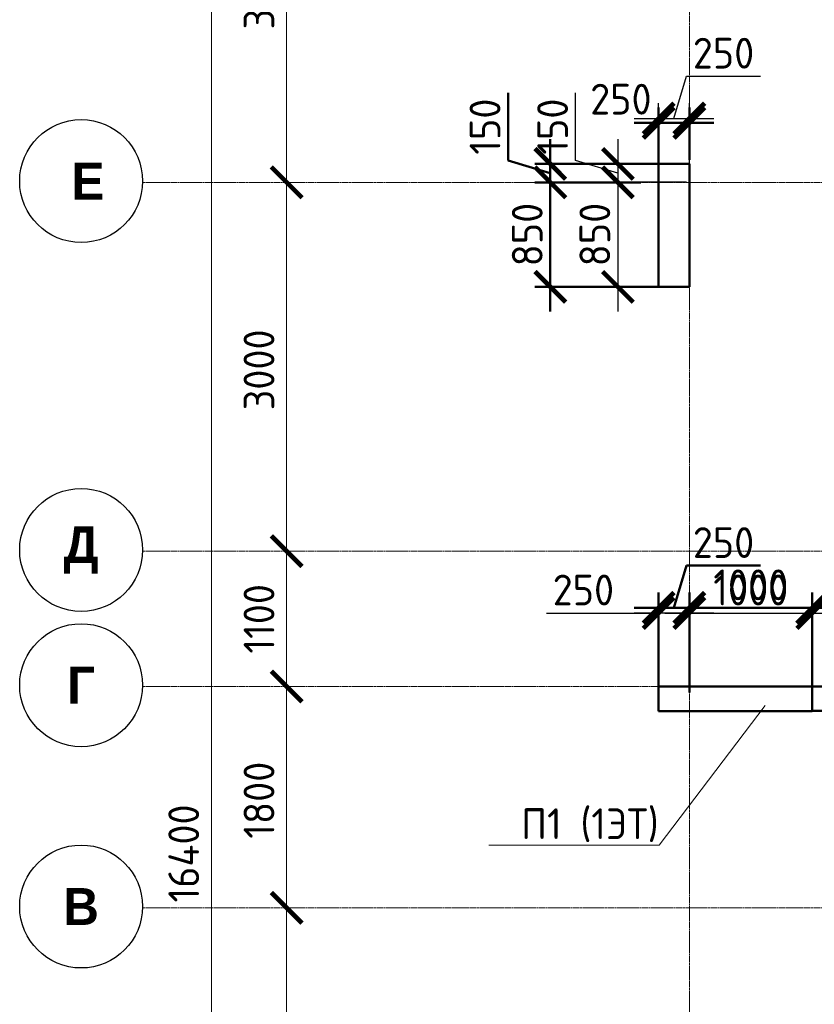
# Model space of a CAD drawing. Header units: millimetres. Extents: x 263826 to 1718326, y -423071 to 70137.
# Tile 151 of 256: x 349895 to 356361, y -70931 to -62923. Entities that reach past the tile are written whole.
import ezdxf
from ezdxf import colors
from ezdxf.entities.mleader import LeaderData, LeaderLine
from ezdxf.math import Vec2, Vec3

# ---------------------------------------------------------------- set-up
doc = ezdxf.new("R2010")
doc.units = ezdxf.units.MM
doc.linetypes.add('______5', pattern=[1100, 800, -100, 100, -100])
doc.linetypes.add('осевая', pattern=[50.8, 31.75, -6.35, 6.35, -6.35])
doc.layers.add('Колонна_ бетон', color=7, linetype='Continuous', lineweight=50, true_color=0xb4b496)
for name, color, linetype, lineweight in [('Конструкции 0.5', 5, 'Continuous', 50), ('Надписи', 200, 'Continuous', 18), ('Оси', 40, '______5', 18), ('подоснова', 151, 'Continuous', 5), ('размер', 1, 'Continuous', 25), ('РАЗМЕРЫ', 1, 'Continuous', 9)]:
    doc.layers.add(name, color=color, linetype=linetype, lineweight=lineweight)
doc.styles.add('Century Gothic', font='GOTHIC.TTF')
doc.styles.add('GOST-2.304_Type-B', font='GOST_Common.ttf')
doc.dimstyles.new('СПДС', dxfattribs={"dimscale": 100, "dimtxt": 2.5, "dimasz": 2.5, "dimexe": 1.25, "dimexo": 0, "dimtad": 1, "dimdec": 0, "dimtxsty": 'GOST-2.304_Type-B', "dimblk": 'ARCHTICK', "dimcen": 2.5, "dimdle": 2, "dimadec": 0, "dimazin": 2, "dimtfac": 0.75, "dimtdec": 0, "dimtmove": 1, "dimatfit": 3, "dimfxl": 1, "dimtolj": 1, "dimarcsym": 1})

# ---------------------------------------------------------------- blocks, each defined once
blk = doc.blocks.new('_ArchTick')
at = {"color": 0, "linetype": 'ByBlock', "const_width": 0.15}
blk.add_lwpolyline([(-0.5, -0.5), (0.5, 0.5)], dxfattribs=at)
blk = doc.blocks.new('*D3184')
at = {"layer": 'DEFPOINTS', "color": 0, "transparency": 16777216}
for p in [(355320.7, -64096.1), (354762.9, -64246.1), (355320.7, -64246.1)]:
    blk.add_point(p, dxfattribs=at)
at = {"layer": 'РАЗМЕРЫ', "color": 0, "lineweight": -2, "transparency": 16777216}
for p, q in [((354419.2, -64068), (354419.2, -63518)), ((354762.9, -63896.1), (354762.9, -64446.1)), ((354762.9, -64171.1), (354419.2, -64068)), ((355320.7, -64096.1), (354637.9, -64096.1)), ((355320.7, -64246.1), (354637.9, -64246.1))]:
    blk.add_line(p, q, dxfattribs=at)
at = {"layer": 'РАЗМЕРЫ', "color": 0, "lineweight": -2, "transparency": 16777216, "xscale": 250, "yscale": 250, "zscale": 250}
for p, rotation in [((354762.9, -64096.1), 90), ((354762.9, -64246.1), 270)]:
    blk.add_blockref('_ArchTick', p, dxfattribs=dict(at, rotation=rotation))
at = {"layer": 'РАЗМЕРЫ', "color": 0, "lineweight": 0, "transparency": 16777216, "insert": (354231.7, -63793), "char_height": 250, "attachment_point": 5, "rotation": 90, "style": 'GOST-2.304_Type-B'}
blk.add_mtext('\\A1;150', dxfattribs=at)
blk = doc.blocks.new('*D3185')
at = {"layer": 'DEFPOINTS', "color": 0, "transparency": 16777216}
for p in [(355344.3, -63727), (355094.3, -64108.4), (355344.3, -64108.4)]:
    blk.add_point(p, dxfattribs=at)
at = {"layer": 'РАЗМЕРЫ', "color": 0, "lineweight": -2, "transparency": 16777216}
for p, q in [((355219.3, -63727), (355322.4, -63383.2)), ((355322.4, -63383.2), (355922.4, -63383.2)), ((355094.3, -64108.4), (355094.3, -63602)), ((355344.3, -64108.4), (355344.3, -63602)), ((354894.3, -63727), (355544.3, -63727))]:
    blk.add_line(p, q, dxfattribs=at)
at = {"layer": 'РАЗМЕРЫ', "color": 0, "lineweight": -2, "transparency": 16777216, "xscale": 250, "yscale": 250, "zscale": 250, "rotation": 180}
blk.add_blockref('_ArchTick', (355094.3, -63727), dxfattribs=at)
at = {"layer": 'РАЗМЕРЫ', "color": 0, "lineweight": -2, "transparency": 16777216, "xscale": 250, "yscale": 250, "zscale": 250}
blk.add_blockref('_ArchTick', (355344.3, -63727), dxfattribs=at)
at = {"layer": 'РАЗМЕРЫ', "color": 0, "lineweight": 0, "transparency": 16777216, "insert": (355622.4, -63195.7), "char_height": 250, "attachment_point": 5, "style": 'GOST-2.304_Type-B'}
blk.add_mtext('\\A1;250', dxfattribs=at)
blk = doc.blocks.new('*D3186')
at = {"layer": 'DEFPOINTS', "color": 0, "transparency": 16777216}
for p in [(355239.9, -64246.1), (354762.9, -65096.1), (355239.9, -65096.1)]:
    blk.add_point(p, dxfattribs=at)
at = {"layer": 'РАЗМЕРЫ', "color": 0, "lineweight": -2, "transparency": 16777216}
for p, q in [((354762.9, -64046.1), (354762.9, -65296.1)), ((355239.9, -64246.1), (354637.9, -64246.1)), ((355239.9, -65096.1), (354637.9, -65096.1))]:
    blk.add_line(p, q, dxfattribs=at)
at = {"layer": 'РАЗМЕРЫ', "color": 0, "lineweight": -2, "transparency": 16777216, "xscale": 250, "yscale": 250, "zscale": 250}
for p, rotation in [((354762.9, -64246.1), 90), ((354762.9, -65096.1), 270)]:
    blk.add_blockref('_ArchTick', p, dxfattribs=dict(at, rotation=rotation))
at = {"layer": 'РАЗМЕРЫ', "color": 0, "lineweight": 0, "transparency": 16777216, "insert": (354575.4, -64671.1), "char_height": 250, "attachment_point": 5, "rotation": 90, "style": 'GOST-2.304_Type-B'}
blk.add_mtext('\\A1;850', dxfattribs=at)
blk = doc.blocks.new('*D3187')
at = {"layer": 'DEFPOINTS', "color": 0, "transparency": 16777216}
for p in [(355094.3, -67749.1), (355094.3, -68346.1), (355344.3, -68346.1)]:
    blk.add_point(p, dxfattribs=at)
at = {"layer": 'РАЗМЕРЫ', "color": 0, "lineweight": -2, "transparency": 16777216}
for p, q in [((355094.3, -68346.1), (355094.3, -67624.1)), ((355344.3, -68346.1), (355344.3, -67624.1)), ((354182.1, -67749.1), (355094.3, -67749.1)), ((355544.3, -67749.1), (354894.3, -67749.1))]:
    blk.add_line(p, q, dxfattribs=at)
at = {"layer": 'РАЗМЕРЫ', "color": 0, "lineweight": -2, "transparency": 16777216, "xscale": 250, "yscale": 250, "zscale": 250, "rotation": 180}
blk.add_blockref('_ArchTick', (355094.3, -67749.1), dxfattribs=at)
at = {"layer": 'РАЗМЕРЫ', "color": 0, "lineweight": -2, "transparency": 16777216, "xscale": 250, "yscale": 250, "zscale": 250}
blk.add_blockref('_ArchTick', (355344.3, -67749.1), dxfattribs=at)
at = {"layer": 'РАЗМЕРЫ', "color": 0, "lineweight": 0, "transparency": 16777216, "insert": (354482.1, -67561.6), "char_height": 250, "attachment_point": 5, "style": 'GOST-2.304_Type-B'}
blk.add_mtext('\\A1;250', dxfattribs=at)
blk = doc.blocks.new('*D3188')
at = {"layer": 'DEFPOINTS', "color": 0, "transparency": 16777216}
for p in [(356344.3, -67749.1), (355344.3, -68145.3), (356344.3, -68346.1)]:
    blk.add_point(p, dxfattribs=at)
at = {"layer": 'РАЗМЕРЫ', "color": 0, "lineweight": -2, "transparency": 16777216}
for p, q in [((355344.3, -68145.3), (355344.3, -67624.1)), ((356344.3, -68346.1), (356344.3, -67624.1)), ((355144.3, -67749.1), (356544.3, -67749.1))]:
    blk.add_line(p, q, dxfattribs=at)
at = {"layer": 'РАЗМЕРЫ', "color": 0, "lineweight": -2, "transparency": 16777216, "xscale": 250, "yscale": 250, "zscale": 250, "rotation": 180}
blk.add_blockref('_ArchTick', (355344.3, -67749.1), dxfattribs=at)
at = {"layer": 'РАЗМЕРЫ', "color": 0, "lineweight": -2, "transparency": 16777216, "xscale": 250, "yscale": 250, "zscale": 250}
blk.add_blockref('_ArchTick', (356344.3, -67749.1), dxfattribs=at)
at = {"layer": 'РАЗМЕРЫ', "color": 0, "lineweight": 0, "transparency": 16777216, "insert": (355844.3, -67561.6), "char_height": 250, "attachment_point": 5, "style": 'GOST-2.304_Type-B'}
blk.add_mtext('\\A1;1000', dxfattribs=at)
blk = doc.blocks.new('*D3189')
at = {"layer": 'DEFPOINTS', "color": 0, "transparency": 16777216}
for p in [(356186.5, -68346.1), (356186.5, -68546.1), (357008.4, -68546.1)]:
    blk.add_point(p, dxfattribs=at)
at = {"layer": 'РАЗМЕРЫ', "color": 0, "lineweight": -2, "transparency": 16777216}
for p, q in [((357602.1, -68268), (357602.1, -67668)), ((357008.4, -68146.1), (357008.4, -68746.1)), ((357008.4, -68446.1), (357602.1, -68268)), ((356186.5, -68346.1), (357133.4, -68346.1)), ((356186.5, -68546.1), (357133.4, -68546.1))]:
    blk.add_line(p, q, dxfattribs=at)
at = {"layer": 'РАЗМЕРЫ', "color": 0, "lineweight": -2, "transparency": 16777216, "xscale": 250, "yscale": 250, "zscale": 250}
for p, rotation in [((357008.4, -68346.1), 90), ((357008.4, -68546.1), 270)]:
    blk.add_blockref('_ArchTick', p, dxfattribs=dict(at, rotation=rotation))
at = {"layer": 'РАЗМЕРЫ', "color": 0, "lineweight": 0, "transparency": 16777216, "insert": (357414.6, -67968), "char_height": 250, "attachment_point": 5, "rotation": 90, "style": 'GOST-2.304_Type-B'}
blk.add_mtext('\\A1;200', dxfattribs=at)
blk = doc.blocks.new('_None')
blk = doc.blocks.new('*D3238')
at = {"layer": 'DEFPOINTS', "color": 0, "transparency": 16777216}
for p in [(363010.1, -187380.5, 360), (362128.7, -187530.5), (362864.7, -187530.5)]:
    blk.add_point(p, dxfattribs=at)
at = {"layer": 'РАЗМЕРЫ', "color": 0, "lineweight": -2, "transparency": 16777216}
for p, q in [((361785, -187352.3), (361785, -186802.3)), ((362128.7, -187180.5), (362128.7, -187730.5)), ((362128.7, -187455.5), (361785, -187352.3)), ((363010.1, -187380.5), (362003.7, -187380.5)), ((362864.7, -187530.5), (362003.7, -187530.5))]:
    blk.add_line(p, q, dxfattribs=at)
at = {"layer": 'РАЗМЕРЫ', "color": 0, "lineweight": -2, "transparency": 16777216, "xscale": 250, "yscale": 250, "zscale": 250}
for p, rotation in [((362128.7, -187380.5), 90), ((362128.7, -187530.5), 270)]:
    blk.add_blockref('_ArchTick', p, dxfattribs=dict(at, rotation=rotation))
at = {"layer": 'РАЗМЕРЫ', "color": 0, "lineweight": 0, "transparency": 16777216, "insert": (361597.5, -187077.3), "char_height": 250, "attachment_point": 5, "rotation": 90, "style": 'GOST-2.304_Type-B'}
blk.add_mtext('\\A1;150', dxfattribs=at)
blk = doc.blocks.new('*D3239')
at = {"layer": 'DEFPOINTS', "color": 0, "transparency": 16777216}
for p in [(362620.2, -187530.5), (362128.7, -188380.5), (363010.1, -188380.5, 360)]:
    blk.add_point(p, dxfattribs=at)
at = {"layer": 'РАЗМЕРЫ', "color": 0, "lineweight": -2, "transparency": 16777216}
for p, q in [((362128.7, -187330.5), (362128.7, -188580.5)), ((362620.2, -187530.5), (362003.7, -187530.5)), ((363010.1, -188380.5), (362003.7, -188380.5))]:
    blk.add_line(p, q, dxfattribs=at)
at = {"layer": 'РАЗМЕРЫ', "color": 0, "lineweight": -2, "transparency": 16777216, "xscale": 250, "yscale": 250, "zscale": 250}
for p, rotation in [((362128.7, -187530.5), 90), ((362128.7, -188380.5), 270)]:
    blk.add_blockref('_ArchTick', p, dxfattribs=dict(at, rotation=rotation))
at = {"layer": 'РАЗМЕРЫ', "color": 0, "lineweight": 0, "transparency": 16777216, "insert": (361941.2, -187955.5), "char_height": 250, "attachment_point": 5, "rotation": 90, "style": 'GOST-2.304_Type-B'}
blk.add_mtext('\\A1;850', dxfattribs=at)
blk = doc.blocks.new('*D3250')
at = {"layer": 'DEFPOINTS', "color": 0, "transparency": 16777216}
for p in [(363260, -190991.6), (363010.1, -191680.5), (363260, -191680.5)]:
    blk.add_point(p, dxfattribs=at)
at = {"layer": 'РАЗМЕРЫ', "color": 0, "lineweight": -2, "transparency": 16777216}
for p, q in [((363135.1, -190991.6), (363238.2, -190647.9)), ((363238.2, -190647.9), (363838.2, -190647.9)), ((363010.1, -191680.5), (363010.1, -190866.6)), ((363260, -191680.5), (363260, -190866.6)), ((362810.1, -190991.6), (363460, -190991.6))]:
    blk.add_line(p, q, dxfattribs=at)
at = {"layer": 'РАЗМЕРЫ', "color": 0, "lineweight": -2, "transparency": 16777216, "xscale": 250, "yscale": 250, "zscale": 250, "rotation": 180}
blk.add_blockref('_ArchTick', (363010.1, -190991.6), dxfattribs=at)
at = {"layer": 'РАЗМЕРЫ', "color": 0, "lineweight": -2, "transparency": 16777216, "xscale": 250, "yscale": 250, "zscale": 250}
blk.add_blockref('_ArchTick', (363260, -190991.6), dxfattribs=at)
at = {"layer": 'РАЗМЕРЫ', "color": 0, "lineweight": 0, "transparency": 16777216, "insert": (363538.2, -190460.4), "char_height": 250, "attachment_point": 5, "style": 'GOST-2.304_Type-B'}
blk.add_mtext('\\A1;250', dxfattribs=at)
blk = doc.blocks.new('*D3251')
at = {"layer": 'DEFPOINTS', "color": 0, "transparency": 16777216}
for p in [(364260.1, -190991.6), (363260, -191680.5), (364260.1, -191680.5)]:
    blk.add_point(p, dxfattribs=at)
at = {"layer": 'РАЗМЕРЫ', "color": 0, "lineweight": -2, "transparency": 16777216}
for p, q in [((363260, -191680.5), (363260, -190866.6)), ((364260.1, -191680.5), (364260.1, -190866.6)), ((363060, -190991.6), (364460.1, -190991.6))]:
    blk.add_line(p, q, dxfattribs=at)
at = {"layer": 'РАЗМЕРЫ', "color": 0, "lineweight": -2, "transparency": 16777216, "xscale": 250, "yscale": 250, "zscale": 250, "rotation": 180}
blk.add_blockref('_ArchTick', (363260, -190991.6), dxfattribs=at)
at = {"layer": 'РАЗМЕРЫ', "color": 0, "lineweight": -2, "transparency": 16777216, "xscale": 250, "yscale": 250, "zscale": 250}
blk.add_blockref('_ArchTick', (364260.1, -190991.6), dxfattribs=at)
at = {"layer": 'РАЗМЕРЫ', "color": 0, "lineweight": 0, "transparency": 16777216, "insert": (363760.1, -190804.1), "char_height": 250, "attachment_point": 5, "style": 'GOST-2.304_Type-B'}
blk.add_mtext('\\A1;1000', dxfattribs=at)
blk = doc.blocks.new('*D3255')
at = {"layer": 'DEFPOINTS', "color": 0, "transparency": 16777216}
for p in [(364195.2, -191630.1, -360), (364260.1, -191830.1, -360), (364808.7, -191830.1)]:
    blk.add_point(p, dxfattribs=at)
at = {"layer": 'РАЗМЕРЫ', "color": 0, "lineweight": -2, "transparency": 16777216}
for p, q in [((364808.7, -191430.1), (364808.7, -192030.1)), ((364195.2, -191630.1), (364933.7, -191630.1)), ((364260.1, -191830.1), (364933.7, -191830.1))]:
    blk.add_line(p, q, dxfattribs=at)
at = {"layer": 'РАЗМЕРЫ', "color": 0, "lineweight": -2, "transparency": 16777216, "xscale": 250, "yscale": 250, "zscale": 250}
for p, rotation in [((364808.7, -191630.1), 90), ((364808.7, -191830.1), 270)]:
    blk.add_blockref('_ArchTick', p, dxfattribs=dict(at, rotation=rotation))
at = {"layer": 'РАЗМЕРЫ', "color": 0, "lineweight": 0, "transparency": 16777216, "insert": (364916.4, -192192.8), "char_height": 250, "attachment_point": 5, "rotation": 90, "style": 'GOST-2.304_Type-B'}
blk.add_mtext('\\A1;200', dxfattribs=at)
blk = doc.blocks.new('*D3342')
at = {"layer": 'DEFPOINTS', "color": 0, "transparency": 16777216}
for p in [(363010.1, -187046.2), (363260.2, -187348.6), (363010.1, -187430.5, -200)]:
    blk.add_point(p, dxfattribs=at)
at = {"layer": 'размер', "color": 0, "lineweight": -2, "transparency": 16777216}
for p, q in [((363010.1, -187430.5), (363010.1, -186921.2)), ((363260.2, -187348.6), (363260.2, -186921.2)), ((363460.2, -187046.2), (362810.1, -187046.2))]:
    blk.add_line(p, q, dxfattribs=at)
at = {"layer": 'размер', "color": 0, "lineweight": -2, "transparency": 16777216, "xscale": 250, "yscale": 250, "zscale": 250, "rotation": 180}
blk.add_blockref('_ArchTick', (363010.1, -187046.2), dxfattribs=at)
at = {"layer": 'размер', "color": 0, "lineweight": -2, "transparency": 16777216, "xscale": 250, "yscale": 250, "zscale": 250}
blk.add_blockref('_ArchTick', (363260.2, -187046.2), dxfattribs=at)
at = {"layer": 'размер', "color": 0, "transparency": 16777216, "insert": (362702.8, -186854.1), "char_height": 250, "attachment_point": 5, "style": 'GOST-2.304_Type-B'}
blk.add_mtext('\\A1;250', dxfattribs=at)
blk = doc.blocks.new('*D1736')
at = {"color": 0, "lineweight": -2, "transparency": 16777216}
for p, q in [((979756.2, -14892.9), (979756.2, 1907.1)), ((979756.2, 1707.1), (979881.2, 1707.1)), ((979756.2, -14692.9), (979881.2, -14692.9))]:
    blk.add_line(p, q, dxfattribs=at)
at = {"layer": 'DEFPOINTS', "color": 0, "transparency": 16777216}
for p in [(979756.2, 1707.1), (979756.2, 1707.1), (979756.2, -14692.9)]:
    blk.add_point(p, dxfattribs=at)
at = {"color": 0, "lineweight": -2, "transparency": 16777216, "xscale": 250, "yscale": 250, "zscale": 250}
for p, rotation in [((979756.2, 1707.1), 90), ((979756.2, -14692.9), 270)]:
    blk.add_blockref('_ArchTick', p, dxfattribs=dict(at, rotation=rotation))
at = {"color": 0, "transparency": 16777216, "insert": (979531.2, -6851.5), "char_height": 250, "width": 104166.667, "attachment_point": 5, "rotation": 90, "style": 'GOST-2.304_Type-B'}
blk.add_mtext('\\A1;16400', dxfattribs=at)
blk = doc.blocks.new('NSY101')
at = {"color": 0, "linetype": 'ByBlock', "lineweight": -2}
blk.add_circle((0, 0), 50, dxfattribs=at)
blk = doc.blocks.new('СЛОЖНЫЙ_ОБЪЕКТ_25')
at = {"layer": 'Оси', "color": 16, "linetype": 'Continuous', "lineweight": 25, "transparency": 33554687, "xscale": 9.999999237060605, "yscale": 9.999999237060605, "zscale": 9.999999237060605}
blk.add_blockref('NSY101', (-12318.7, -12596.8), dxfattribs=at)
at = {"layer": 'Оси', "color": 16, "linetype": 'Continuous', "lineweight": 25, "transparency": 33554687, "insert": (-12318.7, -12596.8), "char_height": 300, "width": 390, "attachment_point": 5, "style": 'Century Gothic'}
blk.add_mtext('\\A1;{\\fCentury Gothic|i0|b1;\\H300.000000;\\W1.000000;\\C16;В}\\P', dxfattribs=at)
blk = doc.blocks.new('СЛОЖНЫЙ_ОБЪЕКТ_26')
at = {"layer": 'Оси', "color": 16, "linetype": 'Continuous', "lineweight": 25, "transparency": 33554687, "xscale": 9.999999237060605, "yscale": 9.999999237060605, "zscale": 9.999999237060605}
blk.add_blockref('NSY101', (-12318.7, -10796.8), dxfattribs=at)
at = {"layer": 'Оси', "color": 16, "linetype": 'Continuous', "lineweight": 25, "transparency": 33554687, "insert": (-12318.7, -10796.8), "char_height": 300, "width": 345, "attachment_point": 5, "style": 'Century Gothic'}
blk.add_mtext('\\A1;{\\fCentury Gothic|i0|b1;\\H300.000000;\\W1.000000;\\C16;Г}\\P', dxfattribs=at)
blk = doc.blocks.new('СЛОЖНЫЙ_ОБЪЕКТ_27')
at = {"layer": 'Оси', "color": 16, "linetype": 'Continuous', "lineweight": 25, "transparency": 33554687, "xscale": 9.999999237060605, "yscale": 9.999999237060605, "zscale": 9.999999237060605}
blk.add_blockref('NSY101', (-12318.7, -9696.8), dxfattribs=at)
at = {"layer": 'Оси', "color": 16, "linetype": 'Continuous', "lineweight": 25, "transparency": 33554687, "insert": (-12318.7, -9696.8), "char_height": 300, "width": 470, "attachment_point": 5, "style": 'Century Gothic'}
blk.add_mtext('\\A1;{\\fCentury Gothic|i0|b1;\\H300.000000;\\W1.000000;\\C16;Д}\\P', dxfattribs=at)
blk = doc.blocks.new('СЛОЖНЫЙ_ОБЪЕКТ_62')
at = {"layer": 'Оси', "color": 16, "linetype": 'Continuous', "lineweight": 25, "transparency": 33554687, "xscale": 9.999999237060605, "yscale": 9.999999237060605, "zscale": 9.999999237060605}
blk.add_blockref('NSY101', (-12318.7, -6696.8), dxfattribs=at)
at = {"layer": 'Оси', "color": 16, "linetype": 'Continuous', "lineweight": 25, "transparency": 33554687, "insert": (-12318.7, -6696.8), "char_height": 300, "width": 480, "attachment_point": 5, "style": 'Century Gothic'}
blk.add_mtext('\\A1;{\\fCentury Gothic|i0|b1;\\H300.000000;\\W1.000000;\\C16; Е}\\P', dxfattribs=at)
blk = doc.blocks.new('*D1718')
at = {"color": 0, "lineweight": -2, "transparency": 16777216}
for p, q in [((980368.8, -9992.9), (980368.8, -7092.9)), ((980368.8, -7292.9), (980493.8, -7292.9)), ((980368.8, -9792.9), (980493.8, -9792.9))]:
    blk.add_line(p, q, dxfattribs=at)
at = {"layer": 'DEFPOINTS', "color": 0, "transparency": 16777216}
for p in [(980368.8, -7292.9), (980368.8, -7292.9), (980368.8, -9792.9)]:
    blk.add_point(p, dxfattribs=at)
at = {"color": 0, "lineweight": -2, "transparency": 16777216, "xscale": 250, "yscale": 250, "zscale": 250}
for p, rotation in [((980368.8, -7292.9), 90), ((980368.8, -9792.9), 270)]:
    blk.add_blockref('_ArchTick', p, dxfattribs=dict(at, rotation=rotation))
at = {"color": 0, "transparency": 16777216, "insert": (980143.8, -8568), "char_height": 250, "width": 83333.333, "attachment_point": 5, "rotation": 90, "style": 'GOST-2.304_Type-B'}
blk.add_mtext('\\A1;2500', dxfattribs=at)
blk = doc.blocks.new('*D1719')
at = {"color": 0, "lineweight": -2, "transparency": 16777216}
for p, q in [((980368.8, -7492.9), (980368.8, -5292.9)), ((980368.8, -5492.9), (980493.8, -5492.9)), ((980368.8, -7292.9), (980493.8, -7292.9))]:
    blk.add_line(p, q, dxfattribs=at)
at = {"layer": 'DEFPOINTS', "color": 0, "transparency": 16777216}
for p in [(980368.8, -5492.9), (980368.8, -5492.9), (980368.8, -7292.9)]:
    blk.add_point(p, dxfattribs=at)
at = {"color": 0, "lineweight": -2, "transparency": 16777216, "xscale": 250, "yscale": 250, "zscale": 250}
for p, rotation in [((980368.8, -5492.9), 90), ((980368.8, -7292.9), 270)]:
    blk.add_blockref('_ArchTick', p, dxfattribs=dict(at, rotation=rotation))
at = {"color": 0, "transparency": 16777216, "insert": (980143.8, -6418), "char_height": 250, "width": 83333.333, "attachment_point": 5, "rotation": 90, "style": 'GOST-2.304_Type-B'}
blk.add_mtext('\\A1;1800', dxfattribs=at)
blk = doc.blocks.new('*D1720')
at = {"color": 0, "lineweight": -2, "transparency": 16777216}
for p, q in [((980368.8, -5692.9), (980368.8, -4192.9)), ((980368.8, -4392.9), (980493.8, -4392.9)), ((980368.8, -5492.9), (980493.8, -5492.9))]:
    blk.add_line(p, q, dxfattribs=at)
at = {"layer": 'DEFPOINTS', "color": 0, "transparency": 16777216}
for p in [(980368.8, -4392.9), (980368.8, -4392.9), (980368.8, -5492.9)]:
    blk.add_point(p, dxfattribs=at)
at = {"color": 0, "lineweight": -2, "transparency": 16777216, "xscale": 250, "yscale": 250, "zscale": 250}
for p, rotation in [((980368.8, -4392.9), 90), ((980368.8, -5492.9), 270)]:
    blk.add_blockref('_ArchTick', p, dxfattribs=dict(at, rotation=rotation))
at = {"color": 0, "transparency": 16777216, "insert": (980143.8, -4942.9), "char_height": 250, "width": 83333.333, "attachment_point": 5, "rotation": 90, "style": 'GOST-2.304_Type-B'}
blk.add_mtext('\\A1;1100', dxfattribs=at)
blk = doc.blocks.new('*D1721')
at = {"color": 0, "lineweight": -2, "transparency": 16777216}
for p, q in [((980368.8, -4592.9), (980368.8, -1192.9)), ((980368.8, -1392.9), (980493.8, -1392.9)), ((980368.8, -4392.9), (980493.8, -4392.9))]:
    blk.add_line(p, q, dxfattribs=at)
at = {"layer": 'DEFPOINTS', "color": 0, "transparency": 16777216}
for p in [(980368.8, -1392.9), (980368.8, -1392.9), (980368.8, -4392.9)]:
    blk.add_point(p, dxfattribs=at)
at = {"color": 0, "lineweight": -2, "transparency": 16777216, "xscale": 250, "yscale": 250, "zscale": 250}
for p, rotation in [((980368.8, -1392.9), 90), ((980368.8, -4392.9), 270)]:
    blk.add_blockref('_ArchTick', p, dxfattribs=dict(at, rotation=rotation))
at = {"color": 0, "transparency": 16777216, "insert": (980143.8, -2918), "char_height": 250, "width": 83333.333, "attachment_point": 5, "rotation": 90, "style": 'GOST-2.304_Type-B'}
blk.add_mtext('\\A1;3000', dxfattribs=at)
blk = doc.blocks.new('*D1722')
at = {"color": 0, "lineweight": -2, "transparency": 16777216}
for p, q in [((980368.8, -1592.9), (980368.8, 1907.1)), ((979945.2, 1707.1), (980493.8, 1707.1)), ((980368.8, -1392.9), (980493.8, -1392.9))]:
    blk.add_line(p, q, dxfattribs=at)
at = {"layer": 'DEFPOINTS', "color": 0, "transparency": 16777216}
for p in [(979945.2, 1707.1), (980368.8, 1707.1), (980368.8, -1392.9)]:
    blk.add_point(p, dxfattribs=at)
at = {"color": 0, "lineweight": -2, "transparency": 16777216, "xscale": 250, "yscale": 250, "zscale": 250}
for p, rotation in [((980368.8, 1707.1), 90), ((980368.8, -1392.9), 270)]:
    blk.add_blockref('_ArchTick', p, dxfattribs=dict(at, rotation=rotation))
at = {"color": 0, "transparency": 16777216, "insert": (980143.8, 157.1), "char_height": 250, "width": 83333.333, "attachment_point": 5, "rotation": 90, "style": 'GOST-2.304_Type-B'}
blk.add_mtext('\\A1;3100', dxfattribs=at)
blk = doc.blocks.new('оси2')
at = {"layer": 'Оси', "color": 16, "linetype": 'осевая', "lineweight": 0, "ltscale": 0.5, "transparency": 33554687}
for p, q in [((983645.5, 5465.4), (983645.8, -20755.1)), ((979200, -1392.9), (1032582.1, -1392.9)), ((979200, -4392.9), (1032582.1, -4392.9)), ((979200, -5492.9), (1032582.1, -5492.9)), ((979200, -7292.9), (1032582.1, -7292.9))]:
    blk.add_line(p, q, dxfattribs=at)
at = {"layer": 'Оси', "color": 16, "linetype": 'Continuous', "lineweight": 25, "transparency": 33554687}
for name in ['СЛОЖНЫЙ_ОБЪЕКТ_62', 'СЛОЖНЫЙ_ОБЪЕКТ_27', 'СЛОЖНЫЙ_ОБЪЕКТ_26', 'СЛОЖНЫЙ_ОБЪЕКТ_25']:
    blk.add_blockref(name, (991015, 5314), dxfattribs=at)
for base, p1, p2, picture, middle in [((979756.2, 1707.1), (979756.2, -14692.9), (979756.2, 1707.1), '*D1736', (979756.2, -6851.5)), ((980368.8, 1707.1), (980368.8, -1392.9), (979945.2, 1707.1), '*D1722', (980368.8, 157.1)), ((980368.8, -1392.9), (980368.8, -4392.9), (980368.8, -1392.9), '*D1721', (980368.8, -2918)), ((980368.8, -4392.9), (980368.8, -5492.9), (980368.8, -4392.9), '*D1720', (980368.8, -4942.9)), ((980368.8, -5492.9), (980368.8, -7292.9), (980368.8, -5492.9), '*D1719', (980368.8, -6418)), ((980368.8, -7292.9), (980368.8, -9792.9), (980368.8, -7292.9), '*D1718', (980368.8, -8568))]:
    dim = blk.add_linear_dim(base=base, p1=p1, p2=p2, angle=90, dimstyle='СПДС', override={"dimgap": 1})
    dim.commit()
    dim.dimension.update_dxf_attribs({"geometry": picture, "text_midpoint": middle, "dimtype": 160})
blk = doc.blocks.new('51151')
at = {"layer": 'Колонна_ бетон', "color": 180, "linetype": 'Continuous', "lineweight": 35, "transparency": 33554687}
for p, q in [((363010, -188380.5, 360), (363010, -187380.5, 360)), ((363010, -187380.5, 360), (363260.2, -187380.5)), ((363260.2, -187380.5, 160), (363260.2, -188380.5, 160)), ((363260.2, -188380.5, 360), (363010, -188380.5, 360)), ((363010, -191830.5, 360), (363010, -191630.5, 360)), ((364260, -191630.5, 360), (363010, -191630.5, 360)), ((364260, -191830.5, 360), (364260, -191630.5, 360)), ((364260, -191830.5, 360), (363010, -191830.5, 360))]:
    blk.add_line(p, q, dxfattribs=at)
at = {"layer": 'РАЗМЕРЫ'}
blk.add_blockref('оси2', (-620385.4, -186137.6, -560), dxfattribs=at)
at = {"layer": 'размер', "color": 146}
dim = blk.add_linear_dim(base=(363010.1, -187046.2, 200), p1=(363260.2, -187348.6, 200), p2=(363010.1, -187430.5), dimstyle='СПДС', dxfattribs=at)
dim.commit()
dim.dimension.update_dxf_attribs({"geometry": '*D3342', "text_midpoint": (362702.8, -187041.6, 200), "dimtype": 128})
at = {"layer": 'РАЗМЕРЫ', "color": 146, "lineweight": 0}
for base, p1, p2, picture, middle in [((362128.7, -187530.5), (363010.1, -187380.5, 360), (362864.7, -187530.5), '*D3238', (361597.5, -187289.8)), ((362128.7, -188380.5), (362620.2, -187530.5), (363010.1, -188380.5, 360), '*D3239', (361941.2, -187955.5))]:
    dim = blk.add_linear_dim(base=base, p1=p1, p2=p2, angle=90, dimstyle='СПДС', override={"dimtofl": 0}, dxfattribs=at)
    dim.commit()
    dim.dimension.update_dxf_attribs({"geometry": picture, "text_midpoint": middle})
for base, p1, p2, picture, middle in [((363260, -190991.6, 560), (363010.1, -191680.5, 560), (363260, -191680.5, 560), '*D3250', (363300.7, -190460.4, 560)), ((364260.1, -190991.6, 560), (363260, -191680.5, 560), (364260.1, -191680.5, 560), '*D3251', (363760.1, -190804.1, 560))]:
    dim = blk.add_linear_dim(base=base, p1=p1, p2=p2, dimstyle='СПДС', override={"dimtofl": 0}, dxfattribs=at)
    dim.commit()
    dim.dimension.update_dxf_attribs({"geometry": picture, "text_midpoint": middle})
dim = blk.add_linear_dim(base=(364808.7, -191830.1, 560), p1=(364195.2, -191630.1, 200), p2=(364260.1, -191830.1, 200), angle=90, dimstyle='СПДС', override={"dimtofl": 0}, dxfattribs=at)
dim.commit()
dim.dimension.update_dxf_attribs({"geometry": '*D3255', "text_midpoint": (365103.9, -192192.8, 560), "dimtype": 128})
at = {"layer": 'Надписи', "color": 0, "ltscale": 0.3}
ml = blk.add_multileader_mtext('Standard', dxfattribs=at)
ml.set_content('{\\C256;П5 }(2-5ЭТ)', color=4, style='GOST-2.304_Type-B')
ml.set_leader_properties(color=256, linetype='ByLayer', lineweight=15)
ml.set_arrow_properties(name='NONE')
ml.build(insert=Vec2(0, 0))
ml.multileader.update_dxf_attribs({"text_left_attachment_type": 6, "text_right_attachment_type": 6, "dogleg_length": 0.1, "arrow_head_size": 18})
ctx = ml.context
ctx.base_point, ctx.char_height, ctx.arrow_head_size, ctx.landing_gap_size, ctx.plane_origin = Vec3(360716.1, -189173), 250, 18, 20, Vec3(359400.2, -188311.5)
ctx.left_attachment, ctx.right_attachment, ctx.text_align_type = 6, 6, 1
notes = []
notes.append((ctx, [(0, (1, 1, 0), (362291.8, -189173), (-1, 0), 0.1, [(2, [(362985.3, -188326.3), (362985.3, -188326.3), (362985.3, -188326.3)], 0, [])])]))
ctx.mtext.insert, ctx.mtext.alignment, ctx.mtext.flow_direction = Vec3(361503.9, -188873), 2, 5
at = {"layer": 'Надписи', "color": 4, "ltscale": 0.3}
ml = blk.add_multileader_mtext('Standard', dxfattribs=at)
ml.set_content('П1 (2-5ЭТ)', color=4, style='GOST-2.304_Type-B')
ml.set_leader_properties(color=256, linetype='ByLayer', lineweight=15)
ml.set_arrow_properties(name='NONE')
ml.build(insert=Vec2(0, 0))
ml.multileader.update_dxf_attribs({"text_left_attachment_type": 6, "text_right_attachment_type": 6, "dogleg_length": 0.1, "arrow_head_size": 18})
ctx = ml.context
ctx.base_point, ctx.char_height, ctx.arrow_head_size, ctx.landing_gap_size, ctx.plane_origin = Vec3(361287.2, -192403, 360), 250, 18, 20, Vec3(359997.9, -191815.6, 360)
ctx.left_attachment, ctx.right_attachment, ctx.text_align_type = 6, 6, 1
notes.append((ctx, [(0, (1, 1, 0), (362812.9, -192403, 360), (-1, 0), 0.1, [(2, [(363635, -191830.5, 360), (363635, -191830.5, 360), (363635, -191830.5, 360)], 0, [])])]))
ctx.mtext.insert, ctx.mtext.alignment, ctx.mtext.flow_direction = Vec3(362050, -192103, 360), 2, 5
for ctx, leaders in notes:
    for number, flags, end, landing, length, lines in leaders:
        leader = LeaderData()
        leader.index, (leader.has_last_leader_line, leader.has_dogleg_vector, leader.attachment_direction) = number, flags
        leader.last_leader_point, leader.dogleg_vector, leader.dogleg_length = Vec3(end), Vec3(landing), length
        for number, points, colour, breaks in lines:
            line = LeaderLine()
            line.index, line.vertices, line.color, line.breaks = number, Vec3.list(points), colors.encode_raw_color(colour), breaks
            leader.lines.append(line)
        ctx.leaders.append(leader)

msp = doc.modelspace()

# ---------------------------------------------------------------- linework, layer by layer
at = {"layer": 'Конструкции 0.5', "color": 30, "true_color": 0xf26722}
for p, q in [((355344.25096, -64096.10562, -360), (355094.25096, -64096.10562, -360)), ((355094.25096, -64096.10562, -360), (355094.25096, -65096.10563, -360)), ((355344.25096, -65096.10563, -360), (355344.25096, -64096.10562, -360)), ((355094.25096, -65096.10563, -360), (355344.25096, -65096.10563, -360)), ((356344.25093, -68346.10567, -360), (355094.2513, -68346.10567, -360)), ((355094.2513, -68346.10567, -360), (355094.2513, -68546.10567, -360)), ((356344.25093, -68546.10567, -360), (356344.25093, -68346.10567, -360)), ((355094.2513, -68546.10567, -360), (356344.25093, -68546.10567, -360))]:
    msp.add_line(p, q, dxfattribs=at)

# ---------------------------------------------------------------- block references
at = {"layer": 'Конструкции 0.5', "color": 4}
msp.add_blockref('51151', (-7915.73855, 123284.35732, -559.99999), dxfattribs=at)

# ---------------------------------------------------------------- dimensions: what is measured, and where the dimension line sits
at = {"layer": 'РАЗМЕРЫ', "color": 30, "lineweight": 0, "true_color": 0xf26722}
for base, p1, p2, picture, middle in [((355344.25096, -63726.95908, -360), (355094.25096, -64108.39609, -360), (355344.25096, -64108.39609, -360), '*D3185', (355384.87596, -63195.70908, -360)), ((356344.25093, -67749.14237, -360), (355344.34672, -68145.25013, -360), (356344.25093, -68346.10567, -360), '*D3188', (355844.29883, -67561.64237, -360))]:
    dim = msp.add_linear_dim(base=base, p1=p1, p2=p2, dimstyle='СПДС', dxfattribs=at)
    dim.commit()
    dim.dimension.update_dxf_attribs({"geometry": picture, "text_midpoint": middle})
for base, p1, p2, picture, middle in [((354762.93011, -64246.10567, -360), (355320.66355, -64096.10562, -360), (355320.66355, -64246.10567, -360), '*D3184', (354231.68011, -64005.48064, -360)), ((354762.93011, -65096.10563, -360), (355239.9144, -64246.10567, -360), (355239.9144, -65096.10563, -360), '*D3186', (354575.43011, -64671.10565, -360)), ((357008.35465, -68546.10567, -360), (356186.47241, -68346.10567, -360), (356186.47241, -68546.10567, -360), '*D3189', (357414.60465, -68205.48067, -360))]:
    dim = msp.add_linear_dim(base=base, p1=p1, p2=p2, angle=90, dimstyle='СПДС', dxfattribs=at)
    dim.commit()
    dim.dimension.update_dxf_attribs({"geometry": picture, "text_midpoint": middle})
dim = msp.add_linear_dim(base=(355094.2513, -67749.14237, -360), p1=(355344.34672, -68346.10567, -360), p2=(355094.2513, -68346.10567, -360), dimstyle='СПДС', dxfattribs=at)
dim.commit()
dim.dimension.update_dxf_attribs({"geometry": '*D3187', "text_midpoint": (354482.13154, -67635.24922, -360), "dimtype": 160})

# ---------------------------------------------------------------- leaders
at = {"layer": 'подоснова', "color": 30, "ltscale": 0.3, "true_color": 0xf26722}
ml = msp.add_multileader_mtext('Standard', dxfattribs=at)
ml.set_content('П1 (1ЭТ)', color=4, style='GOST-2.304_Type-B')
ml.set_leader_properties(color=256, linetype='ByLayer', lineweight=15)
ml.set_arrow_properties(name='NONE')
ml.build(insert=Vec2(0, 0))
ml.multileader.update_dxf_attribs({"text_left_attachment_type": 6, "text_right_attachment_type": 6, "dogleg_length": 0.1, "arrow_head_size": 18})
ctx = ml.context
ctx.base_point, ctx.char_height, ctx.arrow_head_size, ctx.landing_gap_size, ctx.plane_origin = Vec3(353972.69715, -69637.74524, 6897.37226), 250, 18, 20, Vec3(346117.73193, -68369.83916, 6897.37226)
ctx.left_attachment, ctx.right_attachment, ctx.text_align_type = 6, 6, 1
notes = []
notes.append((ctx, [(1, (1, 1, 0), (355098.40321, -69637.74524, 6897.37226), (-1, 0), 0.1, [(0, [(355960.66728, -68502.02702, 6897.37226)], 0, [])])]))
ctx.mtext.insert, ctx.mtext.alignment, ctx.mtext.flow_direction = Vec3(354535.50018, -69337.74524, 6897.37226), 2, 5
for ctx, leaders in notes:
    for number, flags, end, landing, length, lines in leaders:
        leader = LeaderData()
        leader.index, (leader.has_last_leader_line, leader.has_dogleg_vector, leader.attachment_direction) = number, flags
        leader.last_leader_point, leader.dogleg_vector, leader.dogleg_length = Vec3(end), Vec3(landing), length
        for number, points, colour, breaks in lines:
            line = LeaderLine()
            line.index, line.vertices, line.color, line.breaks = number, Vec3.list(points), colors.encode_raw_color(colour), breaks
            leader.lines.append(line)
        ctx.leaders.append(leader)

doc.saveas('drawing.dxf')
